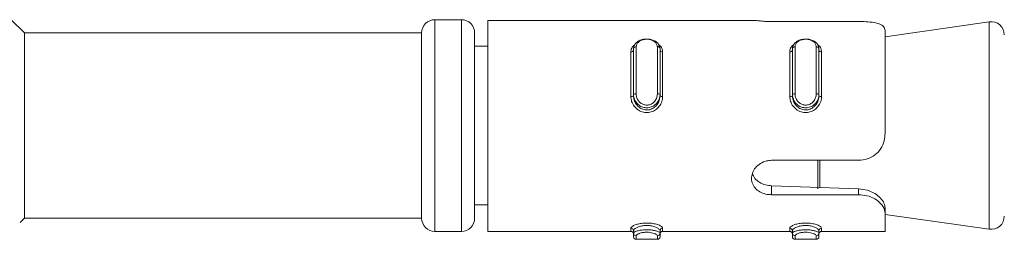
# Model space of a CAD drawing. Header units: millimetres. Extents: x -395 to 418, y -1783 to -26.
# Tile 33 of 35: x 0 to 37, y -186 to -178. Entities that reach past the tile are written whole.
import ezdxf

# ---------------------------------------------------------------- set-up
doc = ezdxf.new("R2010")
doc.units = ezdxf.units.MM

msp = doc.modelspace()

# ---------------------------------------------------------------- linework, layer by layer
at = {"color": 7, "linetype": 'Continuous', "lineweight": 15}
for p, q in [((-0.001, -178.157), (-0.501, -177.657)), ((16.499, -177.657), (15.499, -177.657)), ((27.646, -177.689), (17.499, -177.689)), ((17.499, -177.689), (17.499, -185.657)), ((31.499, -177.728), (28.205, -177.728)), ((36.429, -177.739), (32.499, -178.3)), ((32.499, -178.06), (32.499, -181.94)), ((14.999, -178.157), (-0.001, -178.157)), ((-0.001, -185.157), (-0.001, -178.157)), ((14.999, -178.157), (14.999, -185.157)), ((16.999, -178.157), (16.999, -185.157)), ((17.499, -178.657), (16.999, -178.657)), ((22.999, -180.489), (22.999, -178.756)), ((23.974, -178.657), (23.945, -178.657)), ((23.999, -178.756), (23.999, -180.489)), ((28.999, -180.489), (28.999, -178.756)), ((29.999, -178.756), (29.999, -180.489)), ((22.999, -180.535), (22.999, -180.489)), ((23.999, -180.535), (23.999, -180.489)), ((28.999, -180.535), (28.999, -180.489)), ((29.999, -180.535), (29.999, -180.489)), ((28.205, -182.972), (31.499, -182.972)), ((28.205, -183.932), (31.499, -184.053)), ((31.499, -184.271), (28.205, -184.271)), ((16.999, -184.657), (17.499, -184.657)), ((32.499, -184.971), (32.499, -184.77)), ((32.499, -184.971), (32.499, -185.657)), ((32.499, -185.014), (36.429, -185.576)), ((-0.161, -185.318), (-0.001, -185.157)), ((-0.001, -185.157), (14.999, -185.157)), ((15.499, -185.657), (16.499, -185.657)), ((17.499, -185.657), (22.899, -185.657)), ((22.999, -185.633), (22.999, -185.727)), ((22.999, -185.857), (22.999, -185.727)), ((23.999, -185.633), (23.999, -185.727)), ((23.999, -185.727), (23.999, -185.857)), ((24.099, -185.657), (28.899, -185.657)), ((28.999, -185.633), (28.999, -185.727)), ((28.999, -185.857), (28.999, -185.727)), ((29.999, -185.633), (29.999, -185.727)), ((29.999, -185.727), (29.999, -185.857)), ((30.099, -185.657), (32.499, -185.657)), ((23.099, -185.957), (23.899, -185.957)), ((29.099, -185.957), (29.899, -185.957))]:
    msp.add_line(p, q, dxfattribs=at)
at = {"color": 7, "linetype": 'Continuous', "lineweight": 0}
for p, q in [((15.499, -177.657), (15.499, -185.657)), ((16.499, -185.657), (16.499, -177.657)), ((36.429, -185.576), (36.429, -177.739)), ((23.099, -178.686), (23.099, -180.462)), ((23.899, -180.462), (23.899, -178.686)), ((29.099, -178.686), (29.099, -180.462)), ((29.899, -180.462), (29.899, -178.686)), ((22.899, -180.563), (22.899, -178.873)), ((24.099, -178.873), (24.099, -180.563)), ((28.899, -180.563), (28.899, -178.873)), ((30.099, -178.873), (30.099, -180.563)), ((29.964, -184.044), (29.964, -182.972)), ((30.035, -182.972), (30.035, -184)), ((28.205, -184.271), (28.205, -183.932)), ((31.499, -184.271), (31.499, -184.053)), ((22.899, -185.657), (22.899, -185.537)), ((23.099, -185.824), (23.099, -185.957)), ((23.899, -185.957), (23.899, -185.824)), ((24.099, -185.537), (24.099, -185.657)), ((28.899, -185.657), (28.899, -185.537)), ((29.099, -185.824), (29.099, -185.957)), ((29.899, -185.957), (29.899, -185.824)), ((30.099, -185.537), (30.099, -185.657))]:
    msp.add_line(p, q, dxfattribs=at)
at = {"color": 7, "linetype": 'Continuous', "lineweight": 15}
for centre, radius, start, end in [((15.499, -178.157), 0.5, 90, 180), ((16.499, -178.157), 0.5, 0, 90), ((36.499, -178.234), 0.5, 0, 98.1301), ((36.499, -185.081), 0.5, 261.8699, 0), ((15.499, -185.157), 0.5, 180, 270), ((16.499, -185.157), 0.5, 270, 0), ((22.899, -185.757), 0.1, 0, 90), ((23.099, -185.857), 0.1, 180, 270), ((23.899, -185.857), 0.1, 270, 0), ((24.099, -185.757), 0.1, 90, 180), ((28.899, -185.757), 0.1, 0, 90), ((29.099, -185.857), 0.1, 180, 270), ((29.899, -185.857), 0.1, 270, 0), ((30.099, -185.757), 0.1, 90, 180)]:
    msp.add_arc(centre, radius, start, end, dxfattribs=at)
at = {"color": 7, "linetype": 'Continuous', "lineweight": 0}
for centre, radius, start, end in [((22.912, -178.785), 0.0891, 261.6902, 347.9793), ((23.087, -178.774), 0.0891, 81.8821, 168.541), ((23.912, -178.774), 0.0893, 11.5354, 98.0737), ((24.086, -178.785), 0.089, 191.944, 278.3545), ((28.912, -178.785), 0.0891, 261.6902, 347.9793), ((29.087, -178.774), 0.0892, 81.905, 168.4859), ((29.912, -178.774), 0.0892, 11.5141, 98.095), ((30.087, -178.785), 0.0891, 191.9993, 278.3312), ((22.923, -180.451), 0.114, 258.3272, 312.2697), ((23.076, -180.578), 0.117, 78.56, 130.7471), ((23.923, -180.578), 0.118, 49.3211, 101.3885), ((24.076, -180.451), 0.114, 227.6606, 281.7251), ((28.923, -180.451), 0.114, 258.3272, 312.2697), ((29.076, -180.578), 0.118, 78.5923, 130.6981), ((29.923, -180.578), 0.118, 49.3019, 101.4077), ((30.076, -180.451), 0.114, 227.7106, 281.6925), ((22.901, -185.635), 0.0986, 0.9134, 90.8548), ((23.098, -185.725), 0.0983, 180.9459, 270.9732), ((23.901, -185.725), 0.0984, 269.0616, 358.9852), ((24.098, -185.635), 0.0984, 89.1106, 179.1554), ((28.901, -185.635), 0.0986, 0.9134, 90.8548), ((29.098, -185.725), 0.0984, 180.9952, 270.958), ((29.901, -185.725), 0.0984, 269.042, 359.0048), ((30.098, -185.635), 0.0985, 89.1256, 179.1062)]:
    msp.add_arc(centre, radius, start, end, dxfattribs=at)
at = {"color": 7, "linetype": 'Continuous', "lineweight": 15}
for points, knots in [([(28.205, -177.728), (28.122, -177.727), (27.955, -177.723), (27.766, -177.705), (27.677, -177.693), (27.646, -177.689)], [0, 0, 0, 0, 0.395895, 0.791662, 1, 1, 1, 1]), ([(32.499, -178.06), (32.489, -178.01), (32.468, -177.908), (32.289, -177.81), (32.026, -177.753), (31.747, -177.731), (31.568, -177.729), (31.499, -177.728)], [0, 0, 0, 0, 0.227109, 0.4549, 0.667242, 0.872132, 1, 1, 1, 1]), ([(22.999, -178.756), (22.999, -178.756), (22.999, -178.711), (23.02, -178.625), (23.109, -178.511), (23.245, -178.429), (23.408, -178.387), (23.575, -178.386), (23.729, -178.421), (23.86, -178.49), (23.957, -178.588), (23.995, -178.685), (23.999, -178.742), (23.999, -178.756), (23.999, -178.756)], [0, 0, 0, 0, 0.0000366, 0.1122081, 0.224499, 0.3370921, 0.4456003, 0.5475299, 0.646153, 0.7467792, 0.8524271, 0.9632537, 0.9999634, 1, 1, 1, 1]), ([(28.999, -178.756), (28.999, -178.756), (28.999, -178.711), (29.02, -178.625), (29.109, -178.511), (29.245, -178.43), (29.408, -178.387), (29.575, -178.386), (29.729, -178.421), (29.86, -178.49), (29.957, -178.588), (29.995, -178.685), (29.999, -178.742), (29.999, -178.756), (29.999, -178.756)], [0, 0, 0, 0, 0.000037, 0.112216, 0.22449, 0.337112, 0.445587, 0.547555, 0.646179, 0.746776, 0.852425, 0.963253, 0.999963, 1, 1, 1, 1]), ([(22.999, -180.535), (22.999, -180.535), (22.999, -180.588), (23.017, -180.702), (23.096, -180.862), (23.227, -180.992), (23.389, -181.066), (23.558, -181.075), (23.712, -181.026), (23.845, -180.928), (23.947, -180.787), (23.993, -180.648), (23.999, -180.562), (23.999, -180.535), (23.999, -180.535)], [0, 0, 0, 0, 0.000038, 0.101128, 0.2136, 0.327127, 0.435856, 0.536197, 0.632084, 0.730802, 0.83685, 0.949315, 0.999962, 1, 1, 1, 1]), ([(28.999, -180.535), (28.999, -180.535), (28.999, -180.588), (29.017, -180.702), (29.096, -180.862), (29.227, -180.992), (29.389, -181.066), (29.558, -181.075), (29.712, -181.026), (29.845, -180.928), (29.947, -180.787), (29.993, -180.648), (29.999, -180.562), (29.999, -180.535), (29.999, -180.535)], [0, 0, 0, 0, 0.000038, 0.101134, 0.21359, 0.327118, 0.43588, 0.536185, 0.632072, 0.73079, 0.836861, 0.949315, 0.999962, 1, 1, 1, 1]), ([(31.499, -182.972), (31.61, -182.962), (31.83, -182.942), (32.124, -182.781), (32.347, -182.54), (32.478, -182.246), (32.493, -182.038), (32.499, -181.94)], [0, 0, 0, 0, 0.2041815, 0.4083738, 0.6123243, 0.8181308, 1, 1, 1, 1]), ([(28.205, -184.271), (28.152, -184.269), (28.017, -184.262), (27.81, -184.196), (27.617, -184.066), (27.489, -183.885), (27.441, -183.671), (27.479, -183.449), (27.597, -183.245), (27.782, -183.082), (27.996, -182.987), (28.143, -182.977), (28.205, -182.972)], [0, 0, 0, 0, 0.067549, 0.172849, 0.279381, 0.38732, 0.494679, 0.600401, 0.705955, 0.813016, 0.921036, 1, 1, 1, 1]), ([(27.493, -183.469), (27.502, -183.501), (27.528, -183.603), (27.657, -183.743), (27.859, -183.868), (28.056, -183.922), (28.172, -183.93), (28.205, -183.932)], [0, 0, 0, 0, 0.120779, 0.378722, 0.639297, 0.898145, 1, 1, 1, 1]), ([(31.499, -184.053), (31.608, -184.065), (31.826, -184.088), (32.118, -184.22), (32.338, -184.396), (32.476, -184.593), (32.492, -184.711), (32.499, -184.77)], [0, 0, 0, 0, 0.201293, 0.402867, 0.601712, 0.799287, 1, 1, 1, 1]), ([(32.499, -184.971), (32.496, -184.932), (32.486, -184.815), (32.369, -184.615), (32.125, -184.421), (31.825, -184.295), (31.606, -184.279), (31.499, -184.271)], [0, 0, 0, 0, 0.128835, 0.376931, 0.595714, 0.802045, 1, 1, 1, 1])]:
    msp.add_open_spline(points, degree=3, knots=knots, dxfattribs=at)
at = {"color": 7, "linetype": 'Continuous', "lineweight": 0}
for points, knots in [([(23.899, -178.686), (23.899, -178.675), (23.897, -178.629), (23.866, -178.554), (23.789, -178.476), (23.684, -178.423), (23.56, -178.395), (23.426, -178.396), (23.295, -178.429), (23.187, -178.494), (23.114, -178.582), (23.104, -178.651), (23.099, -178.686)], [0, 0, 0, 0, 0.037282, 0.14983, 0.256274, 0.356412, 0.45343, 0.553212, 0.660004, 0.772419, 0.885921, 1, 1, 1, 1]), ([(29.899, -178.686), (29.899, -178.675), (29.897, -178.629), (29.866, -178.554), (29.789, -178.476), (29.684, -178.423), (29.56, -178.395), (29.426, -178.396), (29.295, -178.429), (29.187, -178.494), (29.114, -178.582), (29.104, -178.651), (29.099, -178.686)], [0, 0, 0, 0, 0.037283, 0.149832, 0.256278, 0.356418, 0.453437, 0.553221, 0.659972, 0.772423, 0.885926, 1, 1, 1, 1]), ([(22.899, -178.873), (22.901, -178.85), (22.906, -178.778), (22.949, -178.682), (23.019, -178.629), (23.044, -178.609)], [0, 0, 0, 0, 0.225531, 0.725485, 1, 1, 1, 1]), ([(23.953, -178.604), (23.96, -178.608), (24.019, -178.642), (24.079, -178.735), (24.093, -178.829), (24.099, -178.873)], [0, 0, 0, 0, 0.066184, 0.558646, 1, 1, 1, 1]), ([(28.899, -178.873), (28.901, -178.85), (28.906, -178.778), (28.949, -178.682), (29.019, -178.629), (29.044, -178.609)], [0, 0, 0, 0, 0.225512, 0.725423, 1, 1, 1, 1]), ([(29.953, -178.604), (29.96, -178.608), (30.019, -178.642), (30.079, -178.735), (30.093, -178.829), (30.099, -178.873)], [0, 0, 0, 0, 0.0660884, 0.5585891, 1, 1, 1, 1]), ([(24.099, -180.563), (24.098, -180.593), (24.093, -180.691), (24.036, -180.85), (23.914, -181.009), (23.754, -181.12), (23.569, -181.174), (23.368, -181.165), (23.173, -181.082), (23.017, -180.935), (22.918, -180.753), (22.905, -180.624), (22.899, -180.563)], [0, 0, 0, 0, 0.049969, 0.160713, 0.265977, 0.365264, 0.462969, 0.565676, 0.676023, 0.789429, 0.900462, 1, 1, 1, 1]), ([(23.999, -180.489), (23.999, -180.489), (23.999, -180.542), (23.979, -180.661), (23.89, -180.812), (23.754, -180.928), (23.591, -180.988), (23.424, -180.989), (23.27, -180.939), (23.139, -180.843), (23.042, -180.707), (23.004, -180.583), (22.999, -180.506), (22.999, -180.489), (22.999, -180.489)], [0, 0, 0, 0, 0.0000315, 0.1122107, 0.224486, 0.3371056, 0.44558, 0.5475483, 0.6461705, 0.7468, 0.8524287, 0.9632558, 0.9999685, 1, 1, 1, 1]), ([(23.099, -180.462), (23.1, -180.478), (23.102, -180.541), (23.133, -180.647), (23.21, -180.762), (23.315, -180.843), (23.439, -180.887), (23.573, -180.885), (23.704, -180.833), (23.812, -180.736), (23.885, -180.606), (23.895, -180.51), (23.899, -180.462)], [0, 0, 0, 0, 0.0372822, 0.1498279, 0.2562802, 0.3564547, 0.4534694, 0.5532059, 0.6599945, 0.7724081, 0.8859099, 1, 1, 1, 1]), ([(30.099, -180.563), (30.098, -180.593), (30.093, -180.691), (30.036, -180.85), (29.914, -181.009), (29.754, -181.12), (29.569, -181.174), (29.368, -181.165), (29.173, -181.082), (29.017, -180.935), (28.918, -180.753), (28.905, -180.624), (28.899, -180.563)], [0, 0, 0, 0, 0.0499689, 0.1607217, 0.2659656, 0.3652512, 0.462985, 0.5656596, 0.6760352, 0.7894167, 0.9004631, 1, 1, 1, 1]), ([(29.999, -180.489), (29.999, -180.489), (29.999, -180.542), (29.979, -180.661), (29.89, -180.812), (29.754, -180.928), (29.591, -180.988), (29.424, -180.989), (29.27, -180.939), (29.139, -180.843), (29.041, -180.707), (29.004, -180.583), (28.999, -180.506), (28.999, -180.489), (28.999, -180.489)], [0, 0, 0, 0, 0.0000315, 0.1122107, 0.224486, 0.3371056, 0.44558, 0.5475483, 0.6461705, 0.7468, 0.8524287, 0.9632558, 0.9999685, 1, 1, 1, 1]), ([(29.099, -180.462), (29.1, -180.478), (29.102, -180.541), (29.133, -180.647), (29.21, -180.762), (29.315, -180.843), (29.439, -180.887), (29.573, -180.885), (29.704, -180.833), (29.812, -180.736), (29.885, -180.606), (29.895, -180.51), (29.899, -180.462)], [0, 0, 0, 0, 0.037283, 0.149831, 0.256286, 0.356426, 0.453443, 0.553227, 0.659975, 0.772425, 0.885908, 1, 1, 1, 1]), ([(22.899, -185.537), (22.901, -185.529), (22.906, -185.503), (22.963, -185.455), (23.085, -185.4), (23.245, -185.359), (23.43, -185.338), (23.631, -185.341), (23.826, -185.373), (23.982, -185.426), (24.081, -185.486), (24.094, -185.52), (24.099, -185.537)], [0, 0, 0, 0, 0.049964, 0.160721, 0.265967, 0.365253, 0.462958, 0.565666, 0.676014, 0.789423, 0.900471, 1, 1, 1, 1]), ([(23.999, -185.633), (23.999, -185.633), (23.999, -185.62), (23.982, -185.58), (23.903, -185.522), (23.772, -185.467), (23.61, -185.433), (23.441, -185.429), (23.286, -185.452), (23.154, -185.494), (23.052, -185.551), (23.006, -185.598), (22.999, -185.627), (22.999, -185.633), (22.999, -185.633)], [0, 0, 0, 0, 0.000038, 0.101136, 0.213614, 0.32714, 0.43587, 0.536213, 0.632068, 0.730789, 0.836853, 0.949311, 0.999962, 1, 1, 1, 1]), ([(28.899, -185.537), (28.901, -185.529), (28.906, -185.503), (28.963, -185.455), (29.085, -185.4), (29.245, -185.359), (29.43, -185.338), (29.631, -185.341), (29.826, -185.373), (29.982, -185.426), (30.081, -185.486), (30.094, -185.52), (30.099, -185.537)], [0, 0, 0, 0, 0.0499637, 0.1607203, 0.2659656, 0.365252, 0.4629868, 0.5656628, 0.67601, 0.7894191, 0.9004664, 1, 1, 1, 1]), ([(29.999, -185.633), (29.999, -185.633), (29.999, -185.62), (29.982, -185.58), (29.903, -185.522), (29.772, -185.467), (29.61, -185.433), (29.441, -185.429), (29.286, -185.452), (29.154, -185.494), (29.052, -185.551), (29.006, -185.598), (28.999, -185.627), (28.999, -185.633), (28.999, -185.633)], [0, 0, 0, 0, 0.0000379, 0.1011355, 0.213613, 0.3271125, 0.4358752, 0.5361802, 0.6320698, 0.7307904, 0.8368543, 0.9493111, 0.9999621, 1, 1, 1, 1]), ([(22.999, -185.727), (22.999, -185.727), (22.999, -185.727), (23.02, -185.682), (23.109, -185.649), (23.245, -185.615), (23.408, -185.597), (23.575, -185.596), (23.729, -185.612), (23.86, -185.639), (23.957, -185.678), (23.995, -185.7), (23.999, -185.727), (23.999, -185.727), (23.999, -185.727)], [0, 0, 0, 0, 0.000038, 0.112208, 0.224497, 0.337088, 0.445598, 0.547528, 0.64615, 0.746775, 0.852425, 0.96325, 0.999962, 1, 1, 1, 1]), ([(23.899, -185.824), (23.899, -185.819), (23.897, -185.803), (23.866, -185.771), (23.789, -185.734), (23.684, -185.705), (23.56, -185.69), (23.426, -185.69), (23.295, -185.709), (23.187, -185.743), (23.114, -185.784), (23.104, -185.81), (23.099, -185.824)], [0, 0, 0, 0, 0.037283, 0.149825, 0.256274, 0.356413, 0.45343, 0.553212, 0.660006, 0.772419, 0.885919, 1, 1, 1, 1]), ([(28.999, -185.727), (28.999, -185.727), (28.999, -185.727), (29.02, -185.682), (29.109, -185.649), (29.245, -185.615), (29.408, -185.597), (29.575, -185.596), (29.729, -185.612), (29.86, -185.639), (29.957, -185.678), (29.995, -185.7), (29.999, -185.727), (29.999, -185.727), (29.999, -185.727)], [0, 0, 0, 0, 0.000038, 0.112216, 0.224488, 0.337108, 0.445585, 0.547553, 0.646176, 0.746772, 0.852423, 0.96325, 0.999962, 1, 1, 1, 1]), ([(29.899, -185.824), (29.899, -185.819), (29.897, -185.803), (29.866, -185.771), (29.789, -185.734), (29.684, -185.705), (29.56, -185.69), (29.426, -185.69), (29.295, -185.709), (29.187, -185.743), (29.114, -185.784), (29.104, -185.81), (29.099, -185.824)], [0, 0, 0, 0, 0.037283, 0.149828, 0.256278, 0.356418, 0.453437, 0.553221, 0.659974, 0.772423, 0.885925, 1, 1, 1, 1])]:
    msp.add_open_spline(points, degree=3, knots=knots, dxfattribs=at)

doc.saveas('drawing.dxf')
